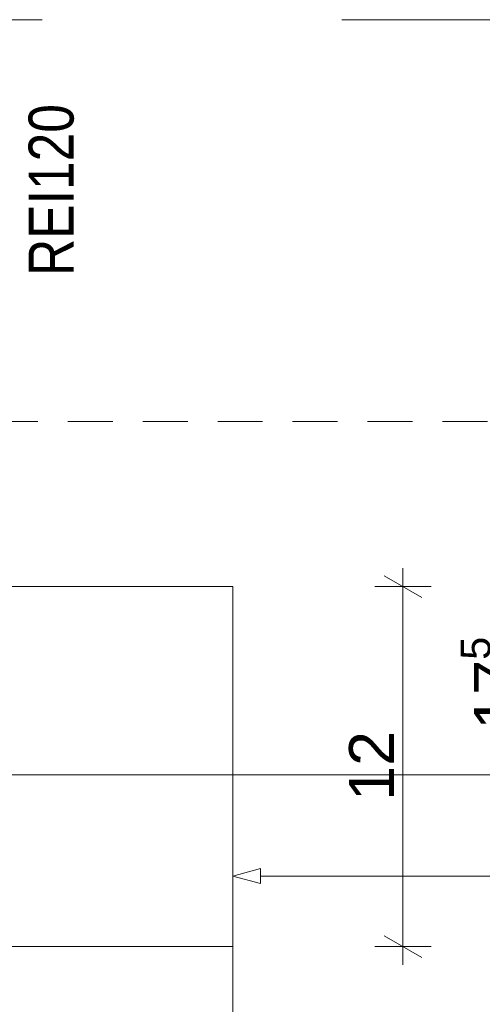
# Paper-space layout 'AD-01 DETAL MONTAŻU BRAMY' of a CAD drawing. Header units: millimetres. Extents: x 0 to 420, y 0 to 297.
# Tile 6 of 16: x 113 to 128, y 63 to 96. Entities that reach past the tile are written whole.
import ezdxf
from ezdxf.xclip import XClip

# ---------------------------------------------------------------- set-up
doc = ezdxf.new("R2010")
doc.units = ezdxf.units.MM
doc.header["$MEASUREMENT"] = 0
doc.header["$XCLIPFRAME"] = 0
doc.linetypes.add('LINIE_3', pattern=[25, 15, -10])
doc.linetypes.add('Przer. długie kreski', pattern=[2.5, 1.5, -1])
for name, color, linetype, lineweight, true_color in [('0_Nr_pióra__170', 7, 'Continuous', 5, 0x1c1c1c), ('0_Nr_pióra__7', 7, 'Continuous', 18, 0x171717), ('A_ppoż_Nr_pióra__8', 7, 'Continuous', 13, 0x4c4c4c), ('A_stolarka_Nr_pióra__8', 7, 'Continuous', 13, 0x4c4c4c), ('A_ściany proj_Nr_pióra__4', 7, 'Continuous', 18, 0x4b4b4b)]:
    doc.layers.add(name, color=color, linetype=linetype, lineweight=lineweight, true_color=true_color)
doc.layers.add('A_podrys', color=7, linetype='Continuous')
for name, color, linetype, lineweight in [('A_strop_Nr_pióra__1', 7, 'Continuous', 20), ('A_wymiary_Nr_pióra__1', 7, 'Continuous', 20), ('A_wymiary_Nr_pióra__2', 8, 'Continuous', 13)]:
    doc.layers.add(name, color=color, linetype=linetype, lineweight=lineweight)
doc.styles.add('STYL_AUTOMATYCZNY_1', font='arial.ttf')
doc.styles.add('STYL_AUTOMATYCZNY_2', font='ARIALN.TTF')
doc.styles.add('STYL_AUTOMATYCZNY_4', font='arial.ttf')

# ---------------------------------------------------------------- blocks, each defined once
blk = doc.blocks.new('Rysunek_5_5', base_point=(-17681.204, -4386.867))
at = {"layer": '0_Nr_pióra__170', "color": 250, "linetype": 'Continuous', "lineweight": 5, "true_color": 0x1c1c1c}
blk.add_line((120.591, 66.963), (152.197, 66.963), dxfattribs=at)
at = {"layer": '0_Nr_pióra__7', "color": 250, "linetype": 'Continuous', "lineweight": 18, "true_color": 0x171717}
for p, q in [((119.658, 66.963), (120.591, 67.213)), ((120.591, 67.213), (120.591, 66.713)), ((119.658, 66.963), (120.591, 66.713))]:
    blk.add_line(p, q, dxfattribs=at)
at = {"layer": 'A_stolarka_Nr_pióra__8', "color": 251, "linetype": 'Przer. długie kreski', "lineweight": 13, "true_color": 0x4c4c4c}
blk.add_line((111.658, 82.114), (149.158, 82.114), dxfattribs=at)
at = {"layer": 'A_stolarka_Nr_pióra__8', "color": 251, "linetype": 'Continuous', "lineweight": 13, "true_color": 0x4c4c4c}
for p, q in [((111.658, 76.614), (119.658, 76.614)), ((119.658, 76.614), (119.658, 37.643)), ((111.658, 64.614), (119.658, 64.614))]:
    blk.add_line(p, q, dxfattribs=at)
at = {"layer": 'A_strop_Nr_pióra__1', "color": 7, "linetype": 'LINIE_3', "lineweight": 20}
blk.add_line((73.303, 95.514), (156.515, 95.514), dxfattribs=at)
at = {"layer": 'A_wymiary_Nr_pióra__1', "color": 7, "linetype": 'Continuous', "lineweight": 20}
for p, q in [((125.966, 76.253), (124.716, 76.974)), ((124.716, 64.974), (125.966, 64.253))]:
    blk.add_line(p, q, dxfattribs=at)
at = {"layer": 'A_wymiary_Nr_pióra__2', "color": 8, "linetype": 'Continuous', "lineweight": 13}
for p, q in [((125.341, 76.614), (125.341, 77.225)), ((126.279, 76.614), (124.404, 76.614)), ((125.341, 64.614), (125.341, 76.614)), ((126.279, 64.614), (124.404, 64.614)), ((125.341, 64.002), (125.341, 64.614))]:
    blk.add_line(p, q, dxfattribs=at)
at = {"layer": 'A_ściany proj_Nr_pióra__4', "color": 251, "linetype": 'Continuous', "lineweight": 18, "true_color": 0x4b4b4b}
blk.add_line((93.694, 70.335), (151.985, 70.335), dxfattribs=at)
at = {"layer": 'A_ppoż_Nr_pióra__8', "color": 251, "linetype": 'Continuous', "lineweight": 13, "true_color": 0x4c4c4c, "insert": (113.61, 89.835), "char_height": 1.5, "attachment_point": 5, "rotation": 90, "style": 'STYL_AUTOMATYCZNY_2'}
blk.add_mtext('\\A1;{\\pqc;\\fArial Narrow|b0|i0|c238|p0;\\W1.000000;REI120}', dxfattribs=at)
at = {"layer": 'A_wymiary_Nr_pióra__1', "color": 7, "linetype": 'Continuous', "lineweight": 20, "insert": (129.644, 71.842), "char_height": 1.5, "attachment_point": 7, "rotation": 90, "style": 'STYL_AUTOMATYCZNY_1'}
blk.add_mtext('\\A1;{\\pql;\\fArial|b0|i0|c238|p0;\\W1.000000;17\\fArial|b0|i0|c238|p0;\\W1.000000;\\A1{\\H.66x;\\S5^  ;}}', dxfattribs=at)
at = {"layer": 'A_wymiary_Nr_pióra__1', "color": 7, "linetype": 'Continuous', "lineweight": 20, "insert": (125.041, 69.469), "char_height": 1.5, "width": 2.28817, "attachment_point": 7, "rotation": 90, "style": 'STYL_AUTOMATYCZNY_4'}
blk.add_mtext('\\A1;{\\pql;\\fArial|b0|i0|c238|p0;\\W1.000000;12}', dxfattribs=at)

psp = doc.layouts.new('AD-01 DETAL MONTAŻU BRAMY')

# ---------------------------------------------------------------- block references
at = {"layer": 'A_podrys', "color": 37, "linetype": 'Continuous', "lineweight": 5, "true_color": 0x656532}
ref = psp.add_blockref('Rysunek_5_5', (-17681.204, -4386.867), dxfattribs=at)
XClip(ref).set_block_clipping_path([(35.5869741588, 17.3259191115), (166.949039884, 125.4616485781)])

doc.saveas('drawing.dxf')
